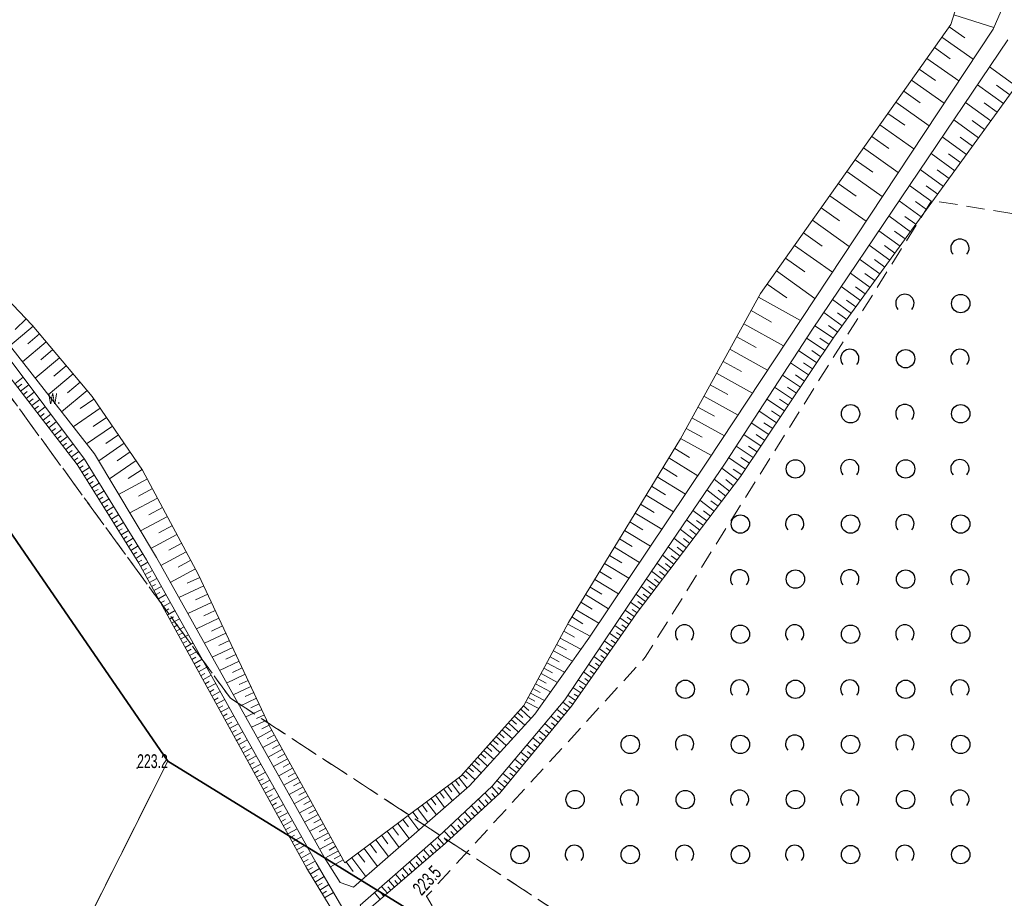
# Model space of a CAD drawing. Header units: metres. Extents: x 6590050 to 6616701, y 5542928 to 5566958.
# Tile 10 of 48: x 6598577 to 6598630, y 5546664 to 5546712. Entities that reach past the tile are written whole.
import ezdxf
from ezdxf.enums import TextEntityAlignment as Align

# ---------------------------------------------------------------- set-up
doc = ezdxf.new("R2010")
doc.units = ezdxf.units.M
doc.header["$MEASUREMENT"] = 0
for name, pattern in [('1.0_0.5', [1.5, 1, -0.5]), ('219-500', [0]), ('egba01_500', [0]), ('egkk-500', [2, 1.5, -0.5]), ('egug-500', [1, 0.5, -0.5])]:
    doc.linetypes.add(name, pattern=pattern)
doc.layers.get('0').update_dxf_attribs({"color": 2, "linetype": 'CONTINUOUS', "lineweight": 5})
for name, color, linetype in [('203-punkt graniczny', 7, 'CONTINUOUS'), ('217-kontur klasyfikacyjny', 7, 'CONTINUOUS'), ('218-kontur użytku gruntowego', 7, 'CONTINUOUS'), ('219-działka ewidencyjna', 7, 'CONTINUOUS'), ('Granica arkusza mapy', 7, 'CONTINUOUS'), ('pikieta naturalna', 7, 'CONTINUOUS'), ('pikieta naturalna-Atr2', 7, 'CONTINUOUS'), ('skarpa umocniona', 7, 'CONTINUOUS'), ('woda płynąca', 7, 'CONTINUOUS'), ('woda płynąca-Atr103', 7, 'CONTINUOUS'), ('zadrzewienie  zakrzewienie', 7, 'CONTINUOUS')]:
    doc.layers.add(name, color=color, linetype=linetype)
doc.styles.get("Standard").update_dxf_attribs({"font": 'Working1250', "width": 0.75})

# ---------------------------------------------------------------- blocks, each defined once
blk = doc.blocks.new('203')
at = {"linetype": 'Continuous', "lineweight": 0}
h = blk.add_hatch(color=0, dxfattribs=at)
edge = h.paths.add_edge_path()
edge.add_arc((0, 0), 0.045, 0, 360)
blk = doc.blocks.new('PW01')
at = {"linetype": 'Continuous', "lineweight": 13}
h = blk.add_hatch(color=0, dxfattribs=at)
edge = h.paths.add_edge_path()
edge.add_arc((0, 0), 0.045, 0, 360)
blk = doc.blocks.new('OTZK1')
at = {"color": 0, "linetype": 'Continuous'}
blk.add_circle((0, 0), 0.5, dxfattribs=at)
blk = doc.blocks.new('OTZK2')
at = {"color": 0, "linetype": 'Continuous'}
blk.add_arc((0, 0), 0.5, 318.85, 221.162, dxfattribs=at)

msp = doc.modelspace()

# ---------------------------------------------------------------- linework, layer by layer
at = {"layer": '217-kontur klasyfikacyjny', "color": 92, "linetype": 'egkk-500', "lineweight": 18, "flags": 128}
for points in [[(6598569.76, 5546700.34), (6598588.14, 5546675.14)], [(6598584.73, 5546671.72), (6598576.51, 5546683.67)], [(6598588.14, 5546675.14), (6598622.96, 5546652.4)], [(6598579.55, 5546661.41), (6598584.73, 5546671.72)], [(6598618.2, 5546651.1), (6598584.73, 5546671.72)]]:
    msp.add_lwpolyline(points, dxfattribs=at)
at = {"layer": '218-kontur użytku gruntowego', "color": 3, "linetype": 'egug-500', "lineweight": 18, "flags": 128}
for points in [[(6598588.14, 5546675.14), (6598569.76, 5546700.34)], [(6598584.73, 5546671.72), (6598576.51, 5546683.67)], [(6598622.96, 5546652.4), (6598588.14, 5546675.14)], [(6598579.55, 5546661.41), (6598584.73, 5546671.72)], [(6598618.2, 5546651.1), (6598584.73, 5546671.72)]]:
    msp.add_lwpolyline(points, dxfattribs=at)
at = {"layer": '219-działka ewidencyjna', "color": 7, "linetype": '219-500', "lineweight": 18, "flags": 128}
for points in [[(6598576.51, 5546683.67), (6598584.73, 5546671.72)], [(6598540.59, 5546583.8), (6598584.73, 5546671.72)], [(6598584.73, 5546671.72), (6598618.2, 5546651.1)]]:
    msp.add_lwpolyline(points, dxfattribs=at)
at = {"layer": 'Granica arkusza mapy', "color": 94, "linetype": 'egba01_500', "lineweight": 35, "flags": 128}
msp.add_lwpolyline([(6598401.77, 5546503.76), (6598405.69, 5546500.5), (6598410.15, 5546502.25), (6598420.01, 5546506.1), (6598422.15, 5546502.83), (6598424.8, 5546500.13), (6598444.46, 5546501.7), (6598474.28, 5546533.99), (6598488.18, 5546527.82), (6598494.18, 5546525.15), (6598501.73, 5546521.8), (6598514.64, 5546506.55), (6598560.33, 5546580.15), (6598567.18, 5546578.88), (6598581.11, 5546589.98), (6598598.89, 5546617.17), (6598617.99, 5546628.34), (6598618.2, 5546651.1), (6598584.73, 5546671.72), (6598576.51, 5546683.67), (6598567.87, 5546696.21), (6598566.18, 5546698.67), (6598555.71, 5546703.98), (6598484.65, 5546739.99), (6598452.79, 5546689.81), (6598434.7, 5546661.32), (6598408.95, 5546623.91), (6598410.04, 5546609.49), (6598427.13, 5546588.5), (6598428.51, 5546586.8), (6598442.7, 5546579.52), (6598456.34, 5546572.53), (6598415.79, 5546514.91), (6598402.02, 5546509.67), (6598404.32, 5546507.62), (6598406.57, 5546505.57)], close=True, dxfattribs=at)
at = {"layer": 'skarpa umocniona', "color": 7, "linetype": 'Continuous', "lineweight": 18, "flags": 128}
for points in [[(6598630.63, 5546713.75), (6598629.68, 5546711.57), (6598619.22, 5546695.76), (6598614.13, 5546688.04), (6598607.66, 5546678.42), (6598604.72, 5546674.27), (6598601.17, 5546670.37), (6598594.85, 5546664.86), (6598594.12, 5546665.11), (6598593.25, 5546666.49), (6598584.11, 5546682.8), (6598580.74, 5546688.44), (6598576.24, 5546694.19), (6598572.84, 5546697.81), (6598568.18, 5546702.29), (6598558.13, 5546710.7), (6598545.1, 5546720.57)], [(6598630.63, 5546713.75), (6598629.68, 5546711.57), (6598619.22, 5546695.76), (6598614.13, 5546688.04), (6598607.66, 5546678.42), (6598604.72, 5546674.27), (6598601.17, 5546670.37), (6598594.85, 5546664.86), (6598594.12, 5546665.11), (6598593.25, 5546666.49), (6598584.11, 5546682.8), (6598580.74, 5546688.44), (6598576.24, 5546694.19), (6598572.84, 5546697.81), (6598568.18, 5546702.29), (6598558.13, 5546710.7), (6598545.1, 5546720.57)], [(6598550.13, 5546718.92), (6598559.96, 5546711.56), (6598566.81, 5546705.89), (6598572.78, 5546700.22), (6598577.34, 5546695.45), (6598580.61, 5546691.57), (6598583.36, 5546687.56), (6598586.41, 5546681.86), (6598590.26, 5546673.65), (6598594.38, 5546666.18), (6598600.69, 5546670.9), (6598604.13, 5546674.75), (6598606.56, 5546679.27), (6598612.65, 5546689.26), (6598617.02, 5546697.18), (6598627.38, 5546711.82), (6598628.36, 5546714.94)], [(6598550.13, 5546718.92), (6598559.96, 5546711.56), (6598566.81, 5546705.89), (6598572.78, 5546700.22), (6598577.34, 5546695.45), (6598580.61, 5546691.57), (6598583.36, 5546687.56), (6598586.41, 5546681.86), (6598590.26, 5546673.65), (6598594.38, 5546666.18), (6598600.69, 5546670.9), (6598604.13, 5546674.75), (6598606.56, 5546679.27), (6598612.65, 5546689.26), (6598617.02, 5546697.18), (6598627.38, 5546711.82), (6598628.36, 5546714.94)], [(6598627.54, 5546712.34), (6598629.72, 5546711.65)], [(6598627.29, 5546711.7), (6598628.14, 5546711.1)], [(6598609.76, 5546629.6), (6598609.87, 5546632.69), (6598609.7, 5546634.8), (6598609.18, 5546637.22), (6598608.53, 5546639.13), (6598607.32, 5546641.84), (6598604.73, 5546646.83), (6598601.13, 5546653.24), (6598595.2, 5546663.87), (6598599.48, 5546667.62), (6598602.4, 5546670.35), (6598606.35, 5546675.06), (6598609.86, 5546680.27), (6598615.08, 5546687.94), (6598619.85, 5546695.24), (6598630.48, 5546710.99)], [(6598609.76, 5546629.6), (6598609.87, 5546632.69), (6598609.7, 5546634.8), (6598609.18, 5546637.22), (6598608.53, 5546639.13), (6598607.32, 5546641.84), (6598604.73, 5546646.83), (6598601.13, 5546653.24), (6598595.2, 5546663.87), (6598599.48, 5546667.62), (6598602.4, 5546670.35), (6598606.35, 5546675.06), (6598609.86, 5546680.27), (6598615.08, 5546687.94), (6598619.85, 5546695.24), (6598630.48, 5546710.99)], [(6598626.89, 5546711.13), (6598628.59, 5546709.93)], [(6598626.49, 5546710.56), (6598627.34, 5546709.95)], [(6598626.07, 5546709.97), (6598627.81, 5546708.75)], [(6598625.66, 5546709.39), (6598626.54, 5546708.77)], [(6598630.94, 5546708.47), (6598629.49, 5546709.52)], [(6598631.39, 5546709.09), (6598621.01, 5546694.79), (6598615.93, 5546687.21), (6598610.3, 5546679.81), (6598606.72, 5546674.71), (6598602.82, 5546669.98), (6598599.83, 5546667.23), (6598595.81, 5546663.77), (6598601.54, 5546653.66), (6598605.16, 5546647.16), (6598607.77, 5546642.09), (6598609.05, 5546639.29), (6598609.78, 5546637.27), (6598610.3, 5546634.89), (6598610.49, 5546632.59), (6598610.33, 5546629.57)], [(6598631.39, 5546709.09), (6598621.01, 5546694.79), (6598615.93, 5546687.21), (6598610.3, 5546679.81), (6598606.72, 5546674.71), (6598602.82, 5546669.98), (6598599.83, 5546667.23), (6598595.81, 5546663.77), (6598601.54, 5546653.66), (6598605.16, 5546647.16), (6598607.77, 5546642.09), (6598609.05, 5546639.29), (6598609.78, 5546637.27), (6598610.3, 5546634.89), (6598610.49, 5546632.59), (6598610.33, 5546629.57)], [(6598625.24, 5546708.79), (6598627.01, 5546707.54)], [(6598624.81, 5546708.19), (6598625.71, 5546707.56)], [(6598630.24, 5546707.51), (6598628.83, 5546708.54)], [(6598630.59, 5546707.99), (6598629.87, 5546708.51)], [(6598624.39, 5546707.59), (6598626.2, 5546706.31)], [(6598629.56, 5546706.57), (6598628.17, 5546707.57)], [(6598629.9, 5546707.04), (6598629.2, 5546707.55)], [(6598623.95, 5546706.98), (6598624.87, 5546706.33)], [(6598628.89, 5546705.65), (6598627.54, 5546706.63)], [(6598629.22, 5546706.1), (6598628.54, 5546706.6)], [(6598623.51, 5546706.36), (6598625.36, 5546705.05)], [(6598623.07, 5546705.73), (6598624.01, 5546705.07)], [(6598628.24, 5546704.75), (6598626.91, 5546705.71)], [(6598628.56, 5546705.19), (6598627.89, 5546705.68)], [(6598622.62, 5546705.1), (6598624.51, 5546703.76)], [(6598622.17, 5546704.46), (6598623.13, 5546703.78)], [(6598627.6, 5546703.86), (6598626.3, 5546704.8)], [(6598627.91, 5546704.3), (6598627.26, 5546704.78)], [(6598626.97, 5546703), (6598625.71, 5546703.92)], [(6598627.28, 5546703.43), (6598626.64, 5546703.9)], [(6598621.71, 5546703.81), (6598623.64, 5546702.45)], [(6598621.25, 5546703.16), (6598622.23, 5546702.47)], [(6598626.36, 5546702.16), (6598625.13, 5546703.06)], [(6598626.67, 5546702.58), (6598626.04, 5546703.04)], [(6598620.79, 5546702.5), (6598622.76, 5546701.11)], [(6598620.31, 5546701.84), (6598621.31, 5546701.13)], [(6598625.77, 5546701.34), (6598624.56, 5546702.22)], [(6598626.06, 5546701.75), (6598625.45, 5546702.19)], [(6598625.18, 5546700.54), (6598624, 5546701.4)], [(6598625.47, 5546700.94), (6598624.88, 5546701.37)], [(6598619.84, 5546701.16), (6598621.85, 5546699.74)], [(6598619.36, 5546700.48), (6598620.37, 5546699.76)], [(6598624.61, 5546699.76), (6598623.46, 5546700.59)], [(6598624.9, 5546700.15), (6598624.31, 5546700.57)], [(6598618.87, 5546699.79), (6598620.93, 5546698.34)], [(6598624.06, 5546698.99), (6598622.93, 5546699.81)], [(6598624.33, 5546699.37), (6598623.76, 5546699.78)], [(6598618.38, 5546699.1), (6598619.42, 5546698.36)], [(6598623.51, 5546698.24), (6598622.41, 5546699.04)], [(6598623.78, 5546698.61), (6598623.23, 5546699.02)], [(6598617.88, 5546698.4), (6598619.98, 5546696.91)], [(6598622.98, 5546697.51), (6598621.91, 5546698.29)], [(6598623.25, 5546697.87), (6598622.7, 5546698.27)], [(6598617.38, 5546697.69), (6598618.44, 5546696.94)], [(6598622.46, 5546696.79), (6598621.41, 5546697.55)], [(6598622.72, 5546697.15), (6598622.19, 5546697.53)], [(6598616.91, 5546696.97), (6598619.19, 5546695.71)], [(6598621.96, 5546696.09), (6598620.93, 5546696.84)], [(6598622.21, 5546696.44), (6598621.69, 5546696.82)], [(6598616.5, 5546696.24), (6598617.61, 5546695.62)], [(6598621.46, 5546695.41), (6598620.46, 5546696.14)], [(6598621.71, 5546695.75), (6598621.2, 5546696.12)], [(6598577.39, 5546695.39), (6598576.12, 5546694.32)], [(6598577.01, 5546695.79), (6598576.41, 5546695.22)], [(6598616.1, 5546695.52), (6598618.27, 5546694.32)], [(6598620.98, 5546694.74), (6598619.97, 5546695.42)], [(6598621.22, 5546695.07), (6598620.72, 5546695.43)], [(6598577.75, 5546694.97), (6598577.11, 5546694.43)], [(6598615.72, 5546694.82), (6598616.78, 5546694.24)], [(6598578.1, 5546694.54), (6598576.81, 5546693.46)], [(6598620.53, 5546694.07), (6598619.52, 5546694.74)], [(6598620.75, 5546694.4), (6598620.25, 5546694.74)], [(6598575.88, 5546693.92), (6598580.2, 5546688.15), (6598583.58, 5546682.67), (6598592.81, 5546666.18), (6598594.65, 5546663.04), (6598601.29, 5546651.26), (6598606.62, 5546641.29), (6598607.71, 5546638.92), (6598608.75, 5546635.5), (6598609.09, 5546632.3), (6598608.93, 5546629.88), (6598608.32, 5546630.07), (6598608.52, 5546632.42), (6598608.16, 5546635.43), (6598607.12, 5546638.78), (6598606.03, 5546641.16), (6598600.78, 5546651.08), (6598594.19, 5546662.77), (6598592.28, 5546665.9), (6598583.15, 5546682.49), (6598579.8, 5546687.87), (6598575.38, 5546693.57)], [(6598575.88, 5546693.92), (6598580.2, 5546688.15), (6598583.58, 5546682.67), (6598592.81, 5546666.18), (6598594.65, 5546663.04), (6598601.29, 5546651.26), (6598606.62, 5546641.29), (6598607.71, 5546638.92), (6598608.75, 5546635.5), (6598609.09, 5546632.3), (6598608.93, 5546629.88), (6598608.32, 5546630.07), (6598608.52, 5546632.42), (6598608.16, 5546635.43), (6598607.12, 5546638.78), (6598606.03, 5546641.16), (6598600.78, 5546651.08), (6598594.19, 5546662.77), (6598592.28, 5546665.9), (6598583.15, 5546682.49), (6598579.8, 5546687.87), (6598575.38, 5546693.57)], [(6598578.83, 5546693.68), (6598577.51, 5546692.57)], [(6598578.47, 5546694.12), (6598577.81, 5546693.57)], [(6598615.34, 5546694.14), (6598617.4, 5546693)], [(6598620.08, 5546693.4), (6598619.08, 5546694.07)], [(6598620.3, 5546693.73), (6598619.8, 5546694.07)], [(6598579.2, 5546693.24), (6598578.53, 5546692.68)], [(6598614.98, 5546693.48), (6598615.98, 5546692.92)], [(6598619.63, 5546692.74), (6598618.65, 5546693.4)], [(6598619.85, 5546693.07), (6598619.36, 5546693.4)], [(6598576.4, 5546692.26), (6598576.86, 5546692.62)], [(6598579.57, 5546692.8), (6598578.22, 5546691.66)], [(6598614.62, 5546692.83), (6598616.58, 5546691.75)], [(6598619.19, 5546692.08), (6598618.21, 5546692.73)], [(6598619.41, 5546692.41), (6598618.92, 5546692.74)], [(6598576.55, 5546692.06), (6598576.78, 5546692.24)], [(6598576.7, 5546691.86), (6598577.16, 5546692.21)], [(6598579.95, 5546692.35), (6598579.27, 5546691.77)], [(6598614.27, 5546692.2), (6598615.23, 5546691.67)], [(6598618.75, 5546691.43), (6598617.78, 5546692.08)], [(6598618.97, 5546691.75), (6598618.49, 5546692.08)], [(6598576.86, 5546691.66), (6598577.08, 5546691.84)], [(6598577.01, 5546691.46), (6598577.46, 5546691.81)], [(6598580.34, 5546691.9), (6598578.95, 5546690.73)], [(6598613.93, 5546691.59), (6598615.79, 5546690.56)], [(6598577.17, 5546691.26), (6598577.39, 5546691.44)], [(6598577.32, 5546691.07), (6598577.76, 5546691.41)], [(6598577.48, 5546690.87), (6598577.69, 5546691.04)], [(6598577.63, 5546690.67), (6598578.06, 5546691)], [(6598580.71, 5546691.42), (6598579.96, 5546690.91)], [(6598618.32, 5546690.78), (6598617.36, 5546691.42)], [(6598618.54, 5546691.1), (6598618.05, 5546691.43)], [(6598577.79, 5546690.47), (6598578, 5546690.64)], [(6598577.94, 5546690.27), (6598578.37, 5546690.6)], [(6598581.05, 5546690.93), (6598579.58, 5546689.92)], [(6598613.6, 5546690.99), (6598614.51, 5546690.49)], [(6598617.89, 5546690.13), (6598616.93, 5546690.78)], [(6598618.11, 5546690.46), (6598617.62, 5546690.78)], [(6598578.09, 5546690.07), (6598578.31, 5546690.23)], [(6598578.25, 5546689.87), (6598578.67, 5546690.2)], [(6598581.72, 5546689.95), (6598580.31, 5546688.99)], [(6598581.39, 5546690.43), (6598580.67, 5546689.94)], [(6598613.28, 5546690.4), (6598615.05, 5546689.43)], [(6598617.46, 5546689.5), (6598616.51, 5546690.13)], [(6598617.68, 5546689.82), (6598617.2, 5546690.13)], [(6598578.4, 5546689.67), (6598578.61, 5546689.83)], [(6598578.56, 5546689.47), (6598578.97, 5546689.79)], [(6598578.71, 5546689.27), (6598578.92, 5546689.43)], [(6598578.87, 5546689.08), (6598579.27, 5546689.39)], [(6598582.04, 5546689.48), (6598581.36, 5546689.01)], [(6598612.97, 5546689.83), (6598613.83, 5546689.36)], [(6598617.04, 5546688.86), (6598616.1, 5546689.5)], [(6598617.25, 5546689.18), (6598616.78, 5546689.5)], [(6598579.02, 5546688.88), (6598579.22, 5546689.03)], [(6598579.17, 5546688.68), (6598579.57, 5546688.99)], [(6598582.36, 5546689.02), (6598580.97, 5546688.06)], [(6598612.66, 5546689.28), (6598614.34, 5546688.35)], [(6598616.62, 5546688.24), (6598615.68, 5546688.86)], [(6598616.83, 5546688.55), (6598616.36, 5546688.86)], [(6598579.33, 5546688.48), (6598579.53, 5546688.63)], [(6598579.48, 5546688.28), (6598579.88, 5546688.58)], [(6598582.68, 5546688.55), (6598581.97, 5546688.06)], [(6598612.34, 5546688.74), (6598613.14, 5546688.25)], [(6598579.64, 5546688.08), (6598579.83, 5546688.23)], [(6598579.79, 5546687.88), (6598580.18, 5546688.18)], [(6598579.93, 5546687.67), (6598580.13, 5546687.8)], [(6598583, 5546688.08), (6598581.55, 5546687.08)], [(6598612.02, 5546688.22), (6598613.6, 5546687.25)], [(6598616.2, 5546687.61), (6598615.27, 5546688.24)], [(6598616.41, 5546687.93), (6598615.94, 5546688.24)], [(6598580.06, 5546687.45), (6598580.47, 5546687.71)], [(6598580.19, 5546687.24), (6598580.4, 5546687.37)], [(6598580.32, 5546687.03), (6598580.73, 5546687.28)], [(6598583.33, 5546687.6), (6598582.58, 5546687.11)], [(6598611.7, 5546687.7), (6598612.48, 5546687.22)], [(6598615.77, 5546687.01), (6598614.9, 5546687.67)], [(6598615.99, 5546687.3), (6598615.53, 5546687.61)], [(6598580.46, 5546686.81), (6598580.66, 5546686.94)], [(6598580.59, 5546686.6), (6598581, 5546686.85)], [(6598583.62, 5546687.08), (6598582.05, 5546686.24)], [(6598611.39, 5546687.19), (6598612.93, 5546686.25)], [(6598615.33, 5546686.42), (6598614.49, 5546687.07)], [(6598615.55, 5546686.71), (6598615.12, 5546687.04)], [(6598580.72, 5546686.39), (6598580.93, 5546686.51)], [(6598580.86, 5546686.17), (6598581.26, 5546686.43)], [(6598583.9, 5546686.55), (6598583.13, 5546686.14)], [(6598610.78, 5546686.19), (6598612.27, 5546685.28)], [(6598611.08, 5546686.69), (6598611.84, 5546686.22)], [(6598614.9, 5546685.86), (6598614.09, 5546686.48)], [(6598615.12, 5546686.14), (6598614.7, 5546686.46)], [(6598580.99, 5546685.96), (6598581.19, 5546686.08)], [(6598581.12, 5546685.74), (6598581.53, 5546686)], [(6598581.26, 5546685.53), (6598581.46, 5546685.66)], [(6598584.17, 5546686.04), (6598582.66, 5546685.23)], [(6598610.48, 5546685.7), (6598611.22, 5546685.25)], [(6598614.49, 5546685.32), (6598613.7, 5546685.92)], [(6598614.7, 5546685.59), (6598614.3, 5546685.89)], [(6598581.39, 5546685.32), (6598581.79, 5546685.57)], [(6598581.52, 5546685.1), (6598581.72, 5546685.23)], [(6598581.66, 5546684.89), (6598582.06, 5546685.14)], [(6598584.45, 5546685.53), (6598583.7, 5546685.13)], [(6598610.19, 5546685.22), (6598611.64, 5546684.34)], [(6598614.09, 5546684.8), (6598613.33, 5546685.37)], [(6598614.29, 5546685.05), (6598613.9, 5546685.35)], [(6598581.79, 5546684.68), (6598581.99, 5546684.8)], [(6598581.92, 5546684.46), (6598582.32, 5546684.71)], [(6598584.71, 5546685.03), (6598583.25, 5546684.25)], [(6598609.9, 5546684.75), (6598610.61, 5546684.31)], [(6598613.71, 5546684.29), (6598612.98, 5546684.85)], [(6598613.9, 5546684.54), (6598613.53, 5546684.82)], [(6598582.05, 5546684.25), (6598582.25, 5546684.37)], [(6598582.19, 5546684.03), (6598582.59, 5546684.28)], [(6598585.23, 5546684.06), (6598583.81, 5546683.3)], [(6598584.98, 5546684.54), (6598584.25, 5546684.15)], [(6598609.61, 5546684.28), (6598611.02, 5546683.42)], [(6598613.34, 5546683.8), (6598612.63, 5546684.34)], [(6598613.52, 5546684.04), (6598613.16, 5546684.32)], [(6598582.32, 5546683.82), (6598582.52, 5546683.94)], [(6598582.45, 5546683.61), (6598582.85, 5546683.85)], [(6598582.59, 5546683.39), (6598582.78, 5546683.52)], [(6598585.49, 5546683.58), (6598584.79, 5546683.21)], [(6598609.33, 5546683.82), (6598610.03, 5546683.4)], [(6598612.98, 5546683.33), (6598612.3, 5546683.85)], [(6598613.16, 5546683.57), (6598612.81, 5546683.83)], [(6598582.72, 5546683.18), (6598583.11, 5546683.43)], [(6598582.85, 5546682.97), (6598583.05, 5546683.09)], [(6598582.99, 5546682.75), (6598583.38, 5546683)], [(6598585.74, 5546683.11), (6598584.35, 5546682.37)], [(6598609.06, 5546683.36), (6598610.42, 5546682.53)], [(6598612.64, 5546682.88), (6598611.98, 5546683.38)], [(6598612.81, 5546683.1), (6598612.47, 5546683.36)], [(6598583.12, 5546682.54), (6598583.32, 5546682.66)], [(6598583.24, 5546682.32), (6598583.65, 5546682.54)], [(6598585.99, 5546682.65), (6598585.3, 5546682.28)], [(6598608.51, 5546682.48), (6598609.84, 5546681.67)], [(6598608.78, 5546682.92), (6598609.46, 5546682.51)], [(6598611.98, 5546682.02), (6598611.37, 5546682.49)], [(6598612.3, 5546682.44), (6598611.67, 5546682.93)], [(6598612.14, 5546682.23), (6598611.83, 5546682.47)], [(6598612.47, 5546682.66), (6598612.14, 5546682.9)], [(6598583.37, 5546682.1), (6598583.57, 5546682.21)], [(6598583.49, 5546681.88), (6598583.9, 5546682.1)], [(6598586.24, 5546682.19), (6598584.86, 5546681.45)], [(6598608.25, 5546682.04), (6598608.9, 5546681.64)], [(6598611.67, 5546681.61), (6598611.08, 5546682.06)], [(6598611.82, 5546681.81), (6598611.52, 5546682.04)], [(6598583.61, 5546681.66), (6598583.81, 5546681.77)], [(6598583.73, 5546681.44), (6598584.14, 5546681.66)], [(6598586.47, 5546681.72), (6598585.78, 5546681.4)], [(6598607.99, 5546681.61), (6598609.28, 5546680.83)], [(6598611.36, 5546681.21), (6598610.79, 5546681.64)], [(6598611.52, 5546681.41), (6598611.23, 5546681.63)], [(6598583.85, 5546681.22), (6598584.06, 5546681.33)], [(6598583.97, 5546681), (6598584.39, 5546681.23)], [(6598584.09, 5546680.78), (6598584.3, 5546680.89)], [(6598586.69, 5546681.26), (6598585.33, 5546680.62)], [(6598607.73, 5546681.19), (6598608.37, 5546680.81)], [(6598611.06, 5546680.8), (6598610.51, 5546681.22)], [(6598610.9, 5546680.6), (6598610.63, 5546680.81)], [(6598611.21, 5546681.01), (6598610.93, 5546681.22)], [(6598584.22, 5546680.55), (6598584.63, 5546680.79)], [(6598584.34, 5546680.33), (6598584.55, 5546680.45)], [(6598584.46, 5546680.11), (6598584.88, 5546680.35)], [(6598587.12, 5546680.36), (6598585.82, 5546679.75)], [(6598586.91, 5546680.8), (6598586.24, 5546680.49)], [(6598607.23, 5546680.37), (6598607.85, 5546679.99)], [(6598607.48, 5546680.78), (6598608.73, 5546680.01)], [(6598610.44, 5546680), (6598609.94, 5546680.38)], [(6598610.75, 5546680.4), (6598610.22, 5546680.8)], [(6598610.6, 5546680.2), (6598610.34, 5546680.4)], [(6598584.58, 5546679.89), (6598584.79, 5546680.01)], [(6598584.7, 5546679.67), (6598585.13, 5546679.91)], [(6598587.32, 5546679.92), (6598586.69, 5546679.62)], [(6598606.98, 5546679.96), (6598608.2, 5546679.22)], [(6598610.14, 5546679.59), (6598609.64, 5546679.94)], [(6598610.29, 5546679.79), (6598610.03, 5546679.97)], [(6598584.82, 5546679.45), (6598585.04, 5546679.57)], [(6598584.94, 5546679.23), (6598585.37, 5546679.47)], [(6598587.52, 5546679.5), (6598586.29, 5546678.92)], [(6598606.74, 5546679.57), (6598607.34, 5546679.2)], [(6598609.85, 5546679.17), (6598609.35, 5546679.52)], [(6598610, 5546679.38), (6598609.75, 5546679.55)], [(6598585.06, 5546679.01), (6598585.28, 5546679.13)], [(6598585.19, 5546678.79), (6598585.62, 5546679.03)], [(6598585.31, 5546678.57), (6598585.52, 5546678.69)], [(6598587.9, 5546678.68), (6598586.73, 5546678.13)], [(6598587.71, 5546679.08), (6598587.11, 5546678.8)], [(6598606.3, 5546678.79), (6598606.89, 5546678.47)], [(6598606.51, 5546679.18), (6598607.73, 5546678.52)], [(6598609.27, 5546678.34), (6598608.79, 5546678.68)], [(6598609.56, 5546678.76), (6598609.07, 5546679.1)], [(6598609.41, 5546678.55), (6598609.17, 5546678.72)], [(6598609.71, 5546678.96), (6598609.46, 5546679.14)], [(6598585.43, 5546678.35), (6598585.86, 5546678.59)], [(6598585.55, 5546678.13), (6598585.77, 5546678.25)], [(6598585.67, 5546677.91), (6598586.11, 5546678.15)], [(6598588.09, 5546678.28), (6598587.52, 5546678.01)], [(6598606.1, 5546678.42), (6598607.23, 5546677.81)], [(6598608.98, 5546677.93), (6598608.5, 5546678.26)], [(6598609.12, 5546678.13), (6598608.88, 5546678.3)], [(6598585.79, 5546677.69), (6598586.01, 5546677.81)], [(6598585.91, 5546677.47), (6598586.36, 5546677.71)], [(6598588.27, 5546677.9), (6598587.15, 5546677.37)], [(6598605.73, 5546677.72), (6598606.77, 5546677.16)], [(6598605.91, 5546678.06), (6598606.45, 5546677.77)], [(6598608.69, 5546677.51), (6598608.22, 5546677.84)], [(6598608.83, 5546677.72), (6598608.6, 5546677.88)], [(6598586.04, 5546677.25), (6598586.26, 5546677.37)], [(6598586.16, 5546677.02), (6598586.6, 5546677.27)], [(6598588.62, 5546677.16), (6598587.55, 5546676.66)], [(6598588.44, 5546677.52), (6598587.9, 5546677.27)], [(6598605.38, 5546677.07), (6598606.34, 5546676.56)], [(6598605.55, 5546677.39), (6598606.05, 5546677.12)], [(6598608.39, 5546677.09), (6598607.94, 5546677.42)], [(6598608.54, 5546677.3), (6598608.31, 5546677.46)], [(6598586.28, 5546676.8), (6598586.5, 5546676.93)], [(6598586.4, 5546676.58), (6598586.85, 5546676.83)], [(6598588.78, 5546676.8), (6598588.26, 5546676.55)], [(6598605.22, 5546676.77), (6598605.68, 5546676.52)], [(6598607.81, 5546676.26), (6598607.37, 5546676.57)], [(6598608.1, 5546676.68), (6598607.65, 5546676.99)], [(6598607.96, 5546676.47), (6598607.73, 5546676.63)], [(6598608.25, 5546676.89), (6598608.02, 5546677.05)], [(6598586.52, 5546676.36), (6598586.75, 5546676.49)], [(6598586.64, 5546676.14), (6598587.09, 5546676.39)], [(6598586.76, 5546675.92), (6598586.99, 5546676.05)], [(6598588.95, 5546676.45), (6598587.93, 5546675.97)], [(6598589.11, 5546676.11), (6598588.61, 5546675.88)], [(6598604.91, 5546676.2), (6598605.33, 5546675.97)], [(6598605.06, 5546676.48), (6598605.95, 5546676)], [(6598607.52, 5546675.85), (6598607.09, 5546676.15)], [(6598607.67, 5546676.06), (6598607.45, 5546676.21)], [(6598586.89, 5546675.7), (6598587.34, 5546675.95)], [(6598587.01, 5546675.48), (6598587.24, 5546675.61)], [(6598587.13, 5546675.26), (6598587.59, 5546675.51)], [(6598589.26, 5546675.78), (6598588.3, 5546675.33)], [(6598589.41, 5546675.45), (6598588.94, 5546675.23)], [(6598604.62, 5546675.67), (6598605.02, 5546675.46)], [(6598604.76, 5546675.93), (6598605.58, 5546675.49)], [(6598607.23, 5546675.43), (6598606.8, 5546675.73)], [(6598607.37, 5546675.64), (6598607.16, 5546675.79)], [(6598587.25, 5546675.04), (6598587.48, 5546675.17)], [(6598587.37, 5546674.82), (6598587.83, 5546675.07)], [(6598589.56, 5546675.14), (6598588.65, 5546674.71)], [(6598604.24, 5546674.95), (6598604.94, 5546674.58)], [(6598604.36, 5546675.18), (6598604.73, 5546674.99)], [(6598604.49, 5546675.42), (6598605.25, 5546675.01)], [(6598606.64, 5546674.61), (6598606.24, 5546674.93)], [(6598606.94, 5546675.02), (6598606.52, 5546675.31)], [(6598606.79, 5546674.81), (6598606.58, 5546674.96)], [(6598607.08, 5546675.23), (6598606.87, 5546675.37)], [(6598587.49, 5546674.6), (6598587.72, 5546674.73)], [(6598587.61, 5546674.38), (6598588.08, 5546674.63)], [(6598589.85, 5546674.53), (6598588.98, 5546674.12)], [(6598589.71, 5546674.83), (6598589.26, 5546674.62)], [(6598603.95, 5546674.54), (6598604.51, 5546674.04)], [(6598604.11, 5546674.73), (6598604.4, 5546674.48)], [(6598606.31, 5546674.22), (6598605.92, 5546674.54)], [(6598606.48, 5546674.41), (6598606.28, 5546674.58)], [(6598587.74, 5546674.16), (6598587.97, 5546674.29)], [(6598587.86, 5546673.94), (6598588.32, 5546674.19)], [(6598587.98, 5546673.72), (6598588.21, 5546673.84)], [(6598590.12, 5546673.95), (6598589.29, 5546673.56)], [(6598589.99, 5546674.23), (6598589.56, 5546674.03)], [(6598603.44, 5546673.98), (6598603.72, 5546673.73)], [(6598603.61, 5546674.17), (6598604.17, 5546673.67)], [(6598603.78, 5546674.36), (6598604.06, 5546674.1)], [(6598605.99, 5546673.83), (6598605.59, 5546674.16)], [(6598606.15, 5546674.02), (6598605.95, 5546674.19)], [(6598588.1, 5546673.5), (6598588.57, 5546673.75)], [(6598588.22, 5546673.27), (6598588.46, 5546673.4)], [(6598588.34, 5546673.05), (6598588.82, 5546673.31)], [(6598590.4, 5546673.4), (6598589.62, 5546672.97)], [(6598590.25, 5546673.67), (6598589.85, 5546673.48)], [(6598602.94, 5546673.42), (6598603.5, 5546672.93)], [(6598603.11, 5546673.61), (6598603.39, 5546673.36)], [(6598603.28, 5546673.8), (6598603.84, 5546673.3)], [(6598605.35, 5546673.04), (6598604.94, 5546673.38)], [(6598605.67, 5546673.43), (6598605.27, 5546673.77)], [(6598605.51, 5546673.24), (6598605.3, 5546673.41)], [(6598605.83, 5546673.63), (6598605.63, 5546673.8)], [(6598588.46, 5546672.83), (6598588.7, 5546672.96)], [(6598588.59, 5546672.61), (6598589.06, 5546672.88)], [(6598590.68, 5546672.88), (6598589.91, 5546672.46)], [(6598590.54, 5546673.14), (6598590.15, 5546672.93)], [(6598602.44, 5546672.86), (6598602.72, 5546672.62)], [(6598602.61, 5546673.05), (6598603.16, 5546672.56)], [(6598602.78, 5546673.24), (6598603.05, 5546672.99)], [(6598605.02, 5546672.65), (6598604.61, 5546672.99)], [(6598605.18, 5546672.85), (6598604.98, 5546673.02)], [(6598588.71, 5546672.39), (6598588.95, 5546672.52)], [(6598588.83, 5546672.17), (6598589.31, 5546672.44)], [(6598590.97, 5546672.37), (6598590.2, 5546671.94)], [(6598590.83, 5546672.63), (6598590.44, 5546672.41)], [(6598601.94, 5546672.3), (6598602.49, 5546671.82)], [(6598602.11, 5546672.49), (6598602.38, 5546672.24)], [(6598602.28, 5546672.68), (6598602.82, 5546672.19)], [(6598604.7, 5546672.26), (6598604.29, 5546672.6)], [(6598604.54, 5546672.06), (6598604.33, 5546672.24)], [(6598604.86, 5546672.46), (6598604.66, 5546672.63)], [(6598588.95, 5546671.95), (6598589.19, 5546672.08)], [(6598589.07, 5546671.73), (6598589.55, 5546672)], [(6598591.25, 5546671.85), (6598590.48, 5546671.43)], [(6598591.11, 5546672.11), (6598590.72, 5546671.9)], [(6598601.44, 5546671.74), (6598601.71, 5546671.5)], [(6598601.61, 5546671.93), (6598602.15, 5546671.45)], [(6598601.78, 5546672.11), (6598602.05, 5546671.87)], [(6598604.05, 5546671.48), (6598603.64, 5546671.82)], [(6598604.38, 5546671.87), (6598603.96, 5546672.21)], [(6598604.22, 5546671.67), (6598604.01, 5546671.85)], [(6598589.19, 5546671.51), (6598589.44, 5546671.64)], [(6598589.31, 5546671.29), (6598589.8, 5546671.56)], [(6598589.44, 5546671.07), (6598589.68, 5546671.2)], [(6598591.53, 5546671.34), (6598590.77, 5546670.92)], [(6598591.39, 5546671.6), (6598591.01, 5546671.38)], [(6598600.94, 5546671.18), (6598601.47, 5546670.7)], [(6598601.11, 5546671.37), (6598601.38, 5546671.13)], [(6598601.27, 5546671.55), (6598601.81, 5546671.07)], [(6598603.73, 5546671.09), (6598603.31, 5546671.43)], [(6598603.89, 5546671.28), (6598603.68, 5546671.45)], [(6598589.56, 5546670.85), (6598590.05, 5546671.12)], [(6598589.68, 5546670.63), (6598589.92, 5546670.76)], [(6598589.8, 5546670.41), (6598590.29, 5546670.68)], [(6598591.82, 5546670.83), (6598591.05, 5546670.41)], [(6598591.67, 5546671.08), (6598591.29, 5546670.87)], [(6598600.39, 5546670.68), (6598600.61, 5546670.38)], [(6598600.59, 5546670.83), (6598601.03, 5546670.24)], [(6598600.77, 5546670.99), (6598601.04, 5546670.76)], [(6598603.09, 5546670.3), (6598602.66, 5546670.66)], [(6598603.41, 5546670.69), (6598602.98, 5546671.05)], [(6598603.25, 5546670.5), (6598603.03, 5546670.67)], [(6598603.57, 5546670.89), (6598603.36, 5546671.06)], [(6598589.92, 5546670.19), (6598590.17, 5546670.32)], [(6598590.04, 5546669.97), (6598590.54, 5546670.24)], [(6598592.1, 5546670.32), (6598591.34, 5546669.9)], [(6598591.96, 5546670.58), (6598591.58, 5546670.37)], [(6598599.76, 5546670.2), (6598600.24, 5546669.56)], [(6598599.97, 5546670.36), (6598600.21, 5546670.05)], [(6598600.18, 5546670.52), (6598600.64, 5546669.91)], [(6598602.75, 5546669.92), (6598602.38, 5546670.33)], [(6598602.92, 5546670.11), (6598602.71, 5546670.28)], [(6598590.16, 5546669.74), (6598590.41, 5546669.88)], [(6598590.29, 5546669.52), (6598590.78, 5546669.8)], [(6598592.37, 5546669.82), (6598591.62, 5546669.4)], [(6598592.24, 5546670.07), (6598591.86, 5546669.86)], [(6598592.51, 5546669.56), (6598592.14, 5546669.36)], [(6598599.07, 5546669.69), (6598599.33, 5546669.34)], [(6598599.31, 5546669.86), (6598599.81, 5546669.19)], [(6598599.53, 5546670.04), (6598599.78, 5546669.71)], [(6598602.01, 5546669.23), (6598601.64, 5546669.64)], [(6598602.38, 5546669.58), (6598602.01, 5546669.98)], [(6598602.19, 5546669.4), (6598602.01, 5546669.61)], [(6598602.57, 5546669.75), (6598602.38, 5546669.95)], [(6598590.41, 5546669.3), (6598590.66, 5546669.44)], [(6598590.53, 5546669.08), (6598591.03, 5546669.36)], [(6598592.65, 5546669.31), (6598591.9, 5546668.9)], [(6598592.79, 5546669.06), (6598592.42, 5546668.86)], [(6598598.33, 5546669.14), (6598598.9, 5546668.39)], [(6598598.59, 5546669.33), (6598598.86, 5546668.96)], [(6598598.83, 5546669.51), (6598599.37, 5546668.8)], [(6598601.63, 5546668.89), (6598601.27, 5546669.29)], [(6598601.82, 5546669.06), (6598601.64, 5546669.26)], [(6598590.65, 5546668.86), (6598590.9, 5546669)], [(6598590.77, 5546668.64), (6598591.28, 5546668.92)], [(6598590.89, 5546668.42), (6598591.15, 5546668.56)], [(6598591.01, 5546668.2), (6598591.52, 5546668.48)], [(6598592.93, 5546668.81), (6598592.18, 5546668.4)], [(6598593.07, 5546668.56), (6598592.69, 5546668.36)], [(6598597.54, 5546668.54), (6598597.84, 5546668.14)], [(6598597.81, 5546668.75), (6598598.4, 5546667.96)], [(6598598.08, 5546668.94), (6598598.36, 5546668.56)], [(6598600.89, 5546668.2), (6598600.52, 5546668.6)], [(6598601.07, 5546668.37), (6598600.89, 5546668.57)], [(6598601.26, 5546668.55), (6598600.9, 5546668.94)], [(6598601.45, 5546668.72), (6598601.26, 5546668.92)], [(6598591.14, 5546667.98), (6598591.39, 5546668.12)], [(6598591.26, 5546667.76), (6598591.77, 5546668.04)], [(6598593.2, 5546668.31), (6598592.46, 5546667.9)], [(6598593.34, 5546668.07), (6598592.97, 5546667.86)], [(6598596.97, 5546668.12), (6598597.29, 5546667.69)], [(6598597.26, 5546668.33), (6598597.88, 5546667.5)], [(6598600.51, 5546667.86), (6598600.15, 5546668.25)], [(6598600.7, 5546668.03), (6598600.52, 5546668.23)], [(6598591.38, 5546667.54), (6598591.63, 5546667.68)], [(6598591.5, 5546667.32), (6598592.01, 5546667.6)], [(6598593.48, 5546667.82), (6598592.74, 5546667.41)], [(6598593.61, 5546667.57), (6598593.24, 5546667.37)], [(6598596.07, 5546667.44), (6598596.75, 5546666.52)], [(6598596.38, 5546667.67), (6598596.71, 5546667.22)], [(6598596.68, 5546667.9), (6598597.33, 5546667.02)], [(6598599.76, 5546667.17), (6598599.42, 5546667.57)], [(6598600.14, 5546667.52), (6598599.78, 5546667.9)], [(6598599.95, 5546667.34), (6598599.78, 5546667.54)], [(6598600.33, 5546667.69), (6598600.15, 5546667.88)], [(6598591.62, 5546667.1), (6598591.88, 5546667.24)], [(6598591.74, 5546666.88), (6598592.26, 5546667.16)], [(6598593.75, 5546667.32), (6598593.01, 5546666.92)], [(6598593.89, 5546667.08), (6598593.52, 5546666.87)], [(6598595.42, 5546666.96), (6598596.15, 5546665.99)], [(6598595.75, 5546667.2), (6598596.1, 5546666.73)], [(6598599, 5546666.51), (6598598.66, 5546666.9)], [(6598599.19, 5546666.68), (6598599.02, 5546666.87)], [(6598599.38, 5546666.84), (6598599.04, 5546667.24)], [(6598599.57, 5546667.01), (6598599.4, 5546667.21)], [(6598591.86, 5546666.66), (6598592.12, 5546666.8)], [(6598591.99, 5546666.44), (6598592.51, 5546666.72)], [(6598592.11, 5546666.22), (6598592.37, 5546666.36)], [(6598594.02, 5546666.83), (6598593.29, 5546666.43)], [(6598594.29, 5546666.35), (6598593.59, 5546665.96)], [(6598594.16, 5546666.59), (6598593.8, 5546666.39)], [(6598594.76, 5546666.46), (6598595.52, 5546665.44)], [(6598595.09, 5546666.71), (6598595.46, 5546666.22)], [(6598598.61, 5546666.18), (6598598.28, 5546666.57)], [(6598598.8, 5546666.35), (6598598.64, 5546666.54)], [(6598592.23, 5546665.99), (6598592.75, 5546666.28)], [(6598592.35, 5546665.78), (6598592.61, 5546665.93)], [(6598592.49, 5546665.56), (6598592.99, 5546665.87)], [(6598594.44, 5546666.23), (6598594.83, 5546665.71)], [(6598597.84, 5546665.52), (6598597.52, 5546665.9)], [(6598598.03, 5546665.68), (6598597.87, 5546665.87)], [(6598598.23, 5546665.85), (6598597.9, 5546666.23)], [(6598598.42, 5546666.02), (6598598.25, 5546666.21)], [(6598592.62, 5546665.35), (6598592.87, 5546665.5)], [(6598592.75, 5546665.13), (6598593.25, 5546665.44)], [(6598597.46, 5546665.19), (6598597.13, 5546665.56)], [(6598597.65, 5546665.35), (6598597.49, 5546665.54)], [(6598592.88, 5546664.92), (6598593.13, 5546665.07)], [(6598593.01, 5546664.7), (6598593.5, 5546665)], [(6598596.69, 5546664.53), (6598596.37, 5546664.9)], [(6598596.88, 5546664.69), (6598596.72, 5546664.88)], [(6598597.07, 5546664.86), (6598596.75, 5546665.23)], [(6598597.26, 5546665.02), (6598597.1, 5546665.21)], [(6598593.14, 5546664.49), (6598593.38, 5546664.64)], [(6598593.27, 5546664.27), (6598593.76, 5546664.57)], [(6598596.3, 5546664.19), (6598595.99, 5546664.56)], [(6598596.5, 5546664.36), (6598596.34, 5546664.54)]]:
    msp.add_lwpolyline(points, dxfattribs=at)
at = {"layer": 'woda płynąca', "color": 141, "linetype": 'Continuous', "lineweight": 18, "flags": 128}
for points in [[(6598545.1, 5546720.57), (6598558.13, 5546710.7), (6598568.18, 5546702.29), (6598572.84, 5546697.81), (6598576.24, 5546694.19), (6598580.74, 5546688.44), (6598584.11, 5546682.8), (6598593.25, 5546666.49), (6598594.12, 5546665.11), (6598594.85, 5546664.86), (6598601.17, 5546670.37), (6598604.72, 5546674.27), (6598607.66, 5546678.42), (6598614.13, 5546688.04), (6598619.22, 5546695.76), (6598629.68, 5546711.57), (6598630.63, 5546713.75)], [(6598630.48, 5546710.99), (6598619.85, 5546695.24), (6598615.08, 5546687.94), (6598609.86, 5546680.27), (6598606.35, 5546675.06), (6598602.4, 5546670.35), (6598599.48, 5546667.62), (6598595.2, 5546663.87), (6598601.13, 5546653.24), (6598604.73, 5546646.83), (6598607.32, 5546641.84), (6598608.53, 5546639.13), (6598609.18, 5546637.22), (6598609.7, 5546634.8), (6598609.87, 5546632.69), (6598609.76, 5546629.6)], [(6598608.93, 5546629.88), (6598609.09, 5546632.3), (6598608.75, 5546635.5), (6598607.71, 5546638.92), (6598606.62, 5546641.29), (6598601.29, 5546651.26), (6598594.65, 5546663.04), (6598592.81, 5546666.18), (6598583.58, 5546682.67), (6598580.2, 5546688.15), (6598575.88, 5546693.92)]]:
    msp.add_lwpolyline(points, dxfattribs=at)
at = {"layer": 'zadrzewienie  zakrzewienie', "color": 7, "linetype": '1.0_0.5', "lineweight": 18, "flags": 128}
msp.add_lwpolyline([(6598650.11, 5546698.33), (6598682.77, 5546679.02), (6598694.56, 5546663.41), (6598681.74, 5546653.18), (6598652.49, 5546631.54), (6598622.69, 5546652.98), (6598620.44, 5546634.84), (6598615.23, 5546636.47), (6598598.83, 5546664.36), (6598610.73, 5546677.37), (6598626.34, 5546702.24)], close=True, dxfattribs=at)

# ---------------------------------------------------------------- block references
at = {"layer": '203-punkt graniczny', "color": 7, "linetype": 'Continuous', "lineweight": 18}
msp.add_blockref('203', (6598584.73, 5546671.72), dxfattribs=at)
at = {"layer": 'pikieta naturalna', "color": 7, "linetype": 'Continuous', "lineweight": 13}
for p in [(6598583.06, 5546671.34), (6598598.83, 5546664.36)]:
    msp.add_blockref('PW01', p, dxfattribs=at)
at = {"layer": 'zadrzewienie  zakrzewienie', "color": 7, "linetype": 'Continuous', "lineweight": 18}
for name, p in [('OTZK2', (6598627.874, 5546699.637)), ('OTZK2', (6598624.874, 5546696.637)), ('OTZK1', (6598627.916, 5546696.626)), ('OTZK2', (6598621.874, 5546693.637)), ('OTZK1', (6598624.916, 5546693.626)), ('OTZK2', (6598627.874, 5546693.637)), ('OTZK1', (6598621.916, 5546690.626)), ('OTZK2', (6598624.874, 5546690.637)), ('OTZK1', (6598627.916, 5546690.626)), ('OTZK1', (6598618.916, 5546687.626)), ('OTZK2', (6598621.874, 5546687.637)), ('OTZK1', (6598624.916, 5546687.626)), ('OTZK2', (6598627.874, 5546687.637)), ('OTZK1', (6598615.916, 5546684.626)), ('OTZK2', (6598618.874, 5546684.637)), ('OTZK1', (6598621.916, 5546684.626)), ('OTZK2', (6598624.874, 5546684.637)), ('OTZK1', (6598627.916, 5546684.626)), ('OTZK2', (6598615.874, 5546681.637)), ('OTZK1', (6598618.916, 5546681.626)), ('OTZK2', (6598621.874, 5546681.637)), ('OTZK1', (6598624.916, 5546681.626)), ('OTZK2', (6598627.874, 5546681.637)), ('OTZK2', (6598612.874, 5546678.637)), ('OTZK1', (6598615.916, 5546678.626)), ('OTZK2', (6598618.874, 5546678.637)), ('OTZK1', (6598621.916, 5546678.626)), ('OTZK2', (6598624.874, 5546678.637)), ('OTZK1', (6598627.916, 5546678.626)), ('OTZK1', (6598612.916, 5546675.626)), ('OTZK2', (6598615.874, 5546675.637)), ('OTZK1', (6598618.916, 5546675.626)), ('OTZK2', (6598621.874, 5546675.637)), ('OTZK1', (6598624.916, 5546675.626)), ('OTZK2', (6598627.874, 5546675.637)), ('OTZK1', (6598609.916, 5546672.626)), ('OTZK2', (6598612.874, 5546672.637)), ('OTZK1', (6598615.916, 5546672.626)), ('OTZK2', (6598618.874, 5546672.637)), ('OTZK1', (6598621.916, 5546672.626)), ('OTZK2', (6598624.874, 5546672.637)), ('OTZK1', (6598627.916, 5546672.626)), ('OTZK1', (6598606.916, 5546669.626)), ('OTZK2', (6598609.874, 5546669.637)), ('OTZK1', (6598612.916, 5546669.626)), ('OTZK2', (6598615.874, 5546669.637)), ('OTZK1', (6598618.916, 5546669.626)), ('OTZK2', (6598621.874, 5546669.637)), ('OTZK1', (6598624.916, 5546669.626)), ('OTZK2', (6598627.874, 5546669.637)), ('OTZK1', (6598603.916, 5546666.626)), ('OTZK2', (6598606.874, 5546666.637)), ('OTZK1', (6598609.916, 5546666.626)), ('OTZK2', (6598612.874, 5546666.637)), ('OTZK1', (6598615.916, 5546666.626)), ('OTZK2', (6598618.874, 5546666.637)), ('OTZK1', (6598621.916, 5546666.626)), ('OTZK2', (6598624.874, 5546666.637)), ('OTZK1', (6598627.916, 5546666.626))]:
    msp.add_blockref(name, p, dxfattribs=at)

# ---------------------------------------------------------------- texts
at = {"layer": 'pikieta naturalna-Atr2', "color": 7, "width": 0.667}
msp.add_text('223.2', height=0.75, dxfattribs=at).set_placement((6598583.06, 5546671.34))
msp.add_text('223.5', height=0.75, rotation=47.551, dxfattribs=at).set_placement((6598598, 5546664.86), align=Align.TOP_LEFT)
at = {"layer": 'woda płynąca-Atr103', "color": 141, "width": 0.667}
msp.add_text('w.', height=0.75, dxfattribs=at).set_placement((6598578.22, 5546691.16))

doc.saveas('drawing.dxf')
